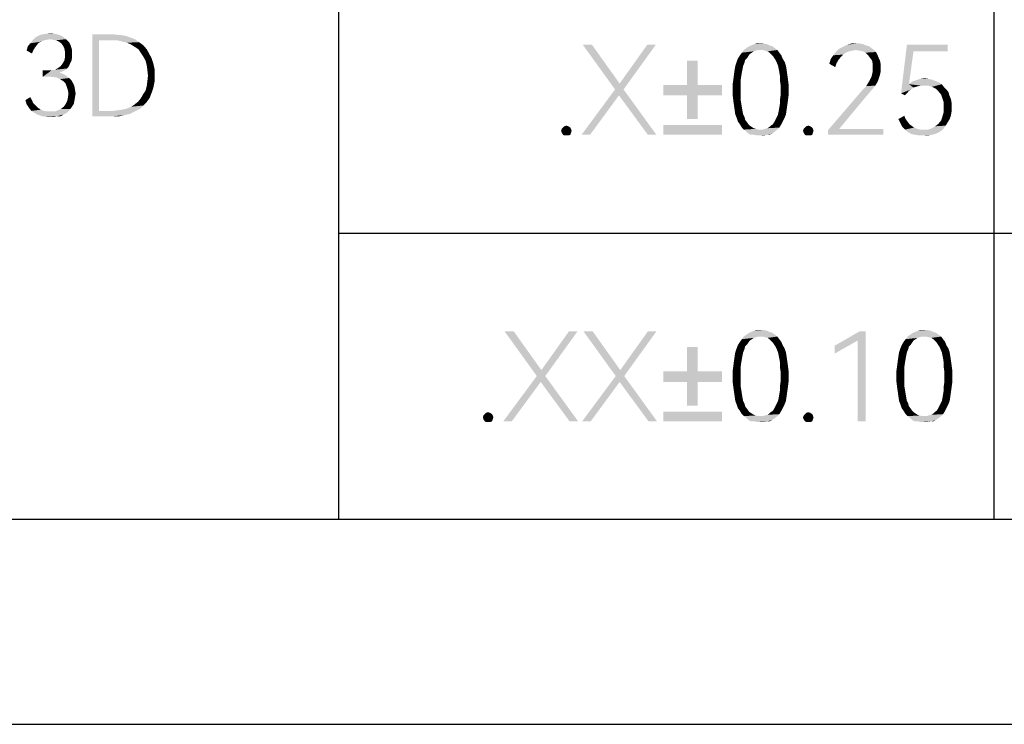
# Model space of a CAD drawing. Header units: millimetres. Extents: x 0 to 297, y 0 to 210.
# Tile 34 of 84: x 84 to 108, y 0 to 17. Entities that reach past the tile are written whole.
import ezdxf

# ---------------------------------------------------------------- set-up
doc = ezdxf.new("R2010")
doc.units = ezdxf.units.MM
doc.header["$LTSCALE"] = 16.335
doc.layers.get('0').update_dxf_attribs({"linetype": 'CONTINUOUS'})

msp = doc.modelspace()

# ---------------------------------------------------------------- linework, layer by layer
at = {"color": 7, "linetype": 'CONTINUOUS', "true_color": 0x00bfff}
for p, q in [((92, 5), (92, 33)), ((108, 26), (108, 5)), ((92, 12), (292, 12)), ((292, 5), (5, 5))]:
    msp.add_line(p, q, dxfattribs=at)
at = {"color": 7, "linetype": 'CONTINUOUS'}
msp.add_line((0, 0), (297, 0), dxfattribs=at)
for points in [[(85.183, 16.839), (84.672, 16.824), (84.759, 16.854)], [(84.672, 16.824), (85.183, 16.839), (85.27, 16.795)], [(85.08, 16.868), (84.759, 16.854), (84.861, 16.868)], [(84.759, 16.854), (85.08, 16.868), (85.183, 16.839)], [(84.861, 16.868), (84.964, 16.883), (85.08, 16.868)], [(85.986, 16.854), (86.496, 16.854), (86.146, 16.708)], [(86.146, 16.708), (85.986, 14.854), (85.986, 16.854)], [(86.496, 16.854), (86.642, 16.839), (86.146, 16.708)], [(86.642, 16.839), (86.774, 16.824), (86.146, 16.708)], [(84.628, 16.591), (84.409, 16.562), (84.467, 16.635)], [(84.409, 16.562), (84.628, 16.591), (84.584, 16.532)], [(84.803, 16.708), (84.745, 16.678), (84.467, 16.635)], [(84.803, 16.708), (84.467, 16.635), (84.526, 16.708)], [(84.745, 16.678), (84.672, 16.649), (84.467, 16.635)], [(84.467, 16.635), (84.672, 16.649), (84.628, 16.591)], [(84.949, 16.737), (84.526, 16.708), (84.599, 16.781)], [(84.949, 16.737), (84.876, 16.722), (84.526, 16.708)], [(84.526, 16.708), (84.876, 16.722), (84.803, 16.708)], [(85.27, 16.795), (84.599, 16.781), (84.672, 16.824)], [(84.949, 16.737), (84.599, 16.781), (85.27, 16.795)], [(84.949, 16.737), (85.27, 16.795), (85.343, 16.737)], [(85.343, 16.737), (85.022, 16.722), (84.949, 16.737)], [(85.095, 16.708), (85.022, 16.722), (85.343, 16.737)], [(85.168, 16.678), (85.095, 16.708), (85.343, 16.737)], [(85.168, 16.678), (85.343, 16.737), (85.416, 16.664)], [(85.416, 16.664), (85.226, 16.635), (85.168, 16.678)], [(85.27, 16.576), (85.226, 16.635), (85.416, 16.664)], [(85.27, 16.576), (85.416, 16.664), (85.46, 16.576)], [(86.146, 16.708), (86.146, 14.985), (85.986, 14.854)], [(86.774, 16.824), (86.905, 16.781), (86.146, 16.708)], [(86.905, 16.781), (87.022, 16.737), (86.146, 16.708)], [(86.482, 16.708), (86.146, 16.708), (87.022, 16.737)], [(86.599, 16.708), (86.482, 16.708), (87.022, 16.737)], [(86.715, 16.678), (86.599, 16.708), (87.022, 16.737)], [(86.715, 16.678), (87.022, 16.737), (87.124, 16.664)], [(87.124, 16.664), (86.832, 16.649), (86.715, 16.678)], [(86.934, 16.605), (86.832, 16.649), (87.124, 16.664)], [(86.934, 16.605), (87.124, 16.664), (87.226, 16.591)], [(87.226, 16.591), (87.022, 16.547), (86.934, 16.605)], [(87.11, 16.489), (87.022, 16.547), (87.226, 16.591)], [(87.11, 16.489), (87.226, 16.591), (87.314, 16.489)], [(98.185, 16.6), (98.748, 15.508), (97.961, 16.6)], [(98.185, 16.6), (98.86, 15.653), (98.748, 15.508)], [(98.748, 15.508), (98.86, 15.653), (99.743, 16.6)], [(98.748, 15.508), (99.743, 16.6), (98.956, 15.508)], [(99.743, 16.6), (98.86, 15.653), (99.534, 16.6)], [(102.455, 16.616), (102.07, 16.584), (102.15, 16.616)], [(102.07, 16.584), (102.455, 16.616), (102.519, 16.584)], [(102.294, 16.632), (102.375, 16.632), (102.15, 16.616)], [(102.294, 16.632), (102.15, 16.616), (102.214, 16.632)], [(102.15, 16.616), (102.375, 16.632), (102.455, 16.616)], [(104.88, 16.584), (104.318, 16.552), (104.414, 16.6)], [(104.719, 16.632), (104.8, 16.616), (104.414, 16.6)], [(104.639, 16.632), (104.719, 16.632), (104.414, 16.6)], [(104.639, 16.632), (104.414, 16.6), (104.527, 16.632)], [(104.414, 16.6), (104.8, 16.616), (104.88, 16.584)], [(106.036, 16.439), (105.731, 15.412), (105.875, 16.6)], [(105.875, 16.6), (106.871, 16.6), (106.036, 16.439)], [(106.036, 16.439), (106.871, 16.6), (106.871, 16.439)], [(84.584, 16.532), (84.38, 16.459), (84.409, 16.562)], [(84.38, 16.459), (84.584, 16.532), (84.54, 16.459)], [(84.54, 16.459), (84.511, 16.386), (84.38, 16.459)], [(85.46, 16.576), (85.299, 16.518), (85.27, 16.576)], [(85.299, 16.518), (85.46, 16.576), (85.489, 16.474)], [(85.489, 16.474), (85.314, 16.445), (85.299, 16.518)], [(85.314, 16.445), (85.489, 16.474), (85.489, 16.372)], [(85.489, 16.372), (85.314, 16.357), (85.314, 16.445)], [(85.314, 16.284), (85.314, 16.357), (85.489, 16.372)], [(85.314, 16.284), (85.489, 16.372), (85.489, 16.284)], [(87.314, 16.489), (87.168, 16.401), (87.11, 16.489)], [(87.168, 16.401), (87.314, 16.489), (87.372, 16.386)], [(87.372, 16.386), (87.226, 16.313), (87.168, 16.401)], [(87.226, 16.313), (87.372, 16.386), (87.431, 16.27)], [(102.086, 16.407), (102.038, 16.375), (101.797, 16.343)], [(102.086, 16.407), (101.797, 16.343), (101.845, 16.407)], [(101.797, 16.343), (102.038, 16.375), (102.005, 16.327)], [(102.246, 16.472), (102.182, 16.455), (101.845, 16.407)], [(102.246, 16.472), (101.845, 16.407), (101.893, 16.472)], [(102.182, 16.455), (102.134, 16.439), (101.845, 16.407)], [(101.845, 16.407), (102.134, 16.439), (102.086, 16.407)], [(102.648, 16.52), (101.893, 16.472), (101.957, 16.52)], [(102.246, 16.472), (101.893, 16.472), (102.648, 16.52)], [(101.957, 16.52), (102.005, 16.552), (102.584, 16.568)], [(101.957, 16.52), (102.584, 16.568), (102.648, 16.52)], [(102.519, 16.584), (102.584, 16.568), (102.005, 16.552)], [(102.519, 16.584), (102.005, 16.552), (102.07, 16.584)], [(102.294, 16.472), (102.246, 16.472), (102.648, 16.52)], [(102.359, 16.472), (102.294, 16.472), (102.648, 16.52)], [(102.359, 16.472), (102.648, 16.52), (102.712, 16.472)], [(102.712, 16.472), (102.407, 16.455), (102.359, 16.472)], [(102.471, 16.439), (102.407, 16.455), (102.712, 16.472)], [(102.519, 16.407), (102.471, 16.439), (102.712, 16.472)], [(102.519, 16.407), (102.712, 16.472), (102.76, 16.407)], [(102.76, 16.407), (102.551, 16.375), (102.519, 16.407)], [(102.551, 16.375), (102.76, 16.407), (102.808, 16.343)], [(102.808, 16.343), (102.6, 16.327), (102.551, 16.375)], [(104.382, 16.407), (104.077, 16.343), (104.141, 16.423)], [(104.382, 16.407), (104.318, 16.359), (104.077, 16.343)], [(104.077, 16.343), (104.318, 16.359), (104.254, 16.295)], [(104.623, 16.472), (104.141, 16.423), (104.221, 16.504)], [(104.623, 16.472), (104.543, 16.455), (104.141, 16.423)], [(104.543, 16.455), (104.462, 16.439), (104.141, 16.423)], [(104.141, 16.423), (104.462, 16.439), (104.382, 16.407)], [(105.008, 16.52), (104.221, 16.504), (104.318, 16.552)], [(104.623, 16.472), (104.221, 16.504), (105.008, 16.52)], [(104.88, 16.584), (104.944, 16.568), (104.318, 16.552)], [(104.318, 16.552), (104.944, 16.568), (105.008, 16.52)], [(104.623, 16.472), (105.008, 16.52), (105.073, 16.472)], [(105.073, 16.472), (104.719, 16.455), (104.623, 16.472)], [(104.8, 16.439), (104.719, 16.455), (105.073, 16.472)], [(104.8, 16.439), (105.073, 16.472), (105.121, 16.423)], [(105.121, 16.423), (104.864, 16.407), (104.8, 16.439)], [(104.864, 16.407), (105.121, 16.423), (105.153, 16.359)], [(105.153, 16.359), (104.928, 16.343), (104.864, 16.407)], [(104.976, 16.279), (104.928, 16.343), (105.153, 16.359)], [(104.976, 16.279), (105.153, 16.359), (105.185, 16.279)], [(106.036, 16.439), (105.924, 15.636), (105.731, 15.412)], [(85.212, 16.08), (85.256, 16.138), (85.445, 16.153)], [(85.212, 16.08), (85.445, 16.153), (85.416, 16.08)], [(85.475, 16.211), (85.445, 16.153), (85.256, 16.138)], [(85.475, 16.211), (85.256, 16.138), (85.299, 16.211)], [(85.489, 16.284), (85.299, 16.211), (85.314, 16.284)], [(85.299, 16.211), (85.489, 16.284), (85.475, 16.211)], [(87.431, 16.27), (87.285, 16.211), (87.226, 16.313)], [(87.285, 16.211), (87.431, 16.27), (87.475, 16.138)], [(87.475, 16.138), (87.314, 16.094), (87.285, 16.211)], [(87.314, 16.094), (87.475, 16.138), (87.504, 16.007)], [(100.763, 16.215), (100.506, 15.62), (100.506, 16.215)], [(100.506, 15.62), (100.763, 16.215), (100.763, 15.62)], [(101.909, 16.166), (101.684, 16.086), (101.716, 16.182)], [(101.684, 16.086), (101.909, 16.166), (101.877, 16.086)], [(101.925, 16.231), (101.716, 16.182), (101.748, 16.263)], [(101.716, 16.182), (101.925, 16.231), (101.909, 16.166)], [(102.005, 16.327), (101.748, 16.263), (101.797, 16.343)], [(102.005, 16.327), (101.973, 16.279), (101.748, 16.263)], [(101.748, 16.263), (101.973, 16.279), (101.925, 16.231)], [(102.632, 16.279), (102.6, 16.327), (102.808, 16.343)], [(102.632, 16.279), (102.808, 16.343), (102.84, 16.263)], [(102.84, 16.263), (102.664, 16.231), (102.632, 16.279)], [(102.664, 16.231), (102.84, 16.263), (102.889, 16.182)], [(102.889, 16.182), (102.696, 16.166), (102.664, 16.231)], [(102.728, 16.086), (102.696, 16.166), (102.889, 16.182)], [(102.728, 16.086), (102.889, 16.182), (102.921, 16.086)], [(104.205, 16.231), (103.981, 16.134), (104.013, 16.247)], [(104.205, 16.231), (104.157, 16.15), (103.981, 16.134)], [(103.981, 16.134), (104.157, 16.15), (104.125, 16.054)], [(104.254, 16.295), (104.013, 16.247), (104.077, 16.343)], [(104.013, 16.247), (104.254, 16.295), (104.205, 16.231)], [(105.185, 16.279), (105.024, 16.215), (104.976, 16.279)], [(105.024, 16.215), (105.185, 16.279), (105.217, 16.215)], [(105.217, 16.215), (105.04, 16.118), (105.024, 16.215)], [(105.217, 16.215), (105.233, 16.134), (105.04, 16.118)], [(105.04, 16.038), (105.04, 16.118), (105.233, 16.134)], [(105.04, 16.038), (105.233, 16.134), (105.233, 16.038)], [(85.314, 15.978), (85.256, 15.948), (84.774, 15.817)], [(84.993, 15.978), (85.314, 15.978), (84.774, 15.817)], [(84.891, 15.978), (84.993, 15.978), (84.774, 15.817)], [(84.891, 15.978), (84.774, 15.817), (84.774, 15.978)], [(85.256, 15.948), (85.183, 15.919), (84.774, 15.817)], [(85.183, 15.919), (85.27, 15.89), (84.774, 15.817)], [(85.27, 15.89), (85.343, 15.846), (84.774, 15.817)], [(84.993, 15.978), (85.08, 15.992), (85.372, 16.021)], [(84.993, 15.978), (85.372, 16.021), (85.314, 15.978)], [(85.372, 16.021), (85.08, 15.992), (85.153, 16.036)], [(85.416, 16.08), (85.153, 16.036), (85.212, 16.08)], [(85.153, 16.036), (85.416, 16.08), (85.372, 16.021)], [(87.504, 16.007), (87.329, 15.978), (87.314, 16.094)], [(87.343, 15.846), (87.329, 15.978), (87.504, 16.007)], [(87.343, 15.846), (87.504, 16.007), (87.504, 15.846)], [(101.829, 15.829), (101.636, 15.749), (101.652, 15.877)], [(101.845, 15.926), (101.652, 15.877), (101.668, 15.99)], [(101.652, 15.877), (101.845, 15.926), (101.829, 15.829)], [(101.877, 16.086), (101.861, 16.006), (101.668, 15.99)], [(101.877, 16.086), (101.668, 15.99), (101.684, 16.086)], [(101.668, 15.99), (101.861, 16.006), (101.845, 15.926)], [(102.921, 16.086), (102.744, 16.006), (102.728, 16.086)], [(102.744, 16.006), (102.921, 16.086), (102.937, 15.99)], [(102.937, 15.99), (102.76, 15.926), (102.744, 16.006)], [(102.76, 15.926), (102.937, 15.99), (102.953, 15.877)], [(102.953, 15.877), (102.776, 15.829), (102.76, 15.926)], [(102.776, 15.829), (102.953, 15.877), (102.969, 15.765)], [(105.217, 15.861), (105.008, 15.813), (105.024, 15.877)], [(105.233, 15.942), (105.024, 15.877), (105.04, 15.958)], [(105.024, 15.877), (105.233, 15.942), (105.217, 15.861)], [(105.233, 16.038), (105.04, 15.958), (105.04, 16.038)], [(105.04, 15.958), (105.233, 16.038), (105.233, 15.942)], [(84.876, 15.817), (84.774, 15.817), (85.343, 15.846)], [(84.993, 15.817), (84.876, 15.817), (85.343, 15.846)], [(85.11, 15.802), (84.993, 15.817), (85.343, 15.846)], [(85.11, 15.802), (85.343, 15.846), (85.416, 15.788)], [(85.416, 15.788), (85.197, 15.759), (85.11, 15.802)], [(85.197, 15.759), (85.416, 15.788), (85.475, 15.729)], [(85.475, 15.729), (85.27, 15.715), (85.197, 15.759)], [(85.329, 15.656), (85.27, 15.715), (85.475, 15.729)], [(85.329, 15.656), (85.475, 15.729), (85.518, 15.656)], [(85.518, 15.656), (85.358, 15.583), (85.329, 15.656)], [(85.358, 15.583), (85.518, 15.656), (85.548, 15.583)], [(87.504, 15.7), (87.314, 15.598), (87.329, 15.715)], [(87.314, 15.598), (87.504, 15.7), (87.475, 15.554)], [(87.504, 15.846), (87.329, 15.715), (87.343, 15.846)], [(87.329, 15.715), (87.504, 15.846), (87.504, 15.7)], [(101.813, 15.717), (101.62, 15.636), (101.636, 15.749)], [(101.62, 15.636), (101.813, 15.717), (101.813, 15.604)], [(101.813, 15.604), (101.62, 15.492), (101.62, 15.636)], [(101.636, 15.749), (101.829, 15.829), (101.813, 15.717)], [(102.969, 15.765), (102.776, 15.717), (102.776, 15.829)], [(102.776, 15.717), (102.969, 15.765), (102.985, 15.636)], [(102.985, 15.636), (102.792, 15.604), (102.776, 15.717)], [(102.792, 15.492), (102.792, 15.604), (102.985, 15.636)], [(102.792, 15.492), (102.985, 15.636), (102.985, 15.492)], [(105.105, 15.604), (104.88, 15.588), (104.928, 15.669)], [(105.153, 15.685), (104.928, 15.669), (104.976, 15.749)], [(104.928, 15.669), (105.153, 15.685), (105.105, 15.604)], [(105.185, 15.765), (104.976, 15.749), (105.008, 15.813)], [(104.976, 15.749), (105.185, 15.765), (105.153, 15.685)], [(105.008, 15.813), (105.217, 15.861), (105.185, 15.765)], [(105.924, 15.636), (106.036, 15.556), (105.731, 15.412)], [(106.646, 15.685), (105.924, 15.636), (106.004, 15.701)], [(105.924, 15.636), (106.646, 15.685), (106.727, 15.636)], [(105.924, 15.636), (106.727, 15.636), (106.213, 15.604)], [(105.924, 15.636), (106.213, 15.604), (106.084, 15.572)], [(105.924, 15.636), (106.084, 15.572), (106.036, 15.556)], [(106.566, 15.717), (106.004, 15.701), (106.1, 15.733)], [(106.004, 15.701), (106.566, 15.717), (106.646, 15.685)], [(106.405, 15.765), (106.486, 15.749), (106.1, 15.733)], [(106.405, 15.765), (106.1, 15.733), (106.197, 15.765)], [(106.1, 15.733), (106.486, 15.749), (106.566, 15.717)], [(106.197, 15.765), (106.309, 15.781), (106.405, 15.765)], [(106.293, 15.604), (106.213, 15.604), (106.727, 15.636)], [(106.389, 15.604), (106.293, 15.604), (106.727, 15.636)], [(106.486, 15.572), (106.389, 15.604), (106.727, 15.636)], [(106.486, 15.572), (106.727, 15.636), (106.775, 15.572)], [(85.548, 15.583), (85.387, 15.496), (85.358, 15.583)], [(85.387, 15.496), (85.548, 15.583), (85.562, 15.496)], [(85.562, 15.496), (85.402, 15.408), (85.387, 15.496)], [(85.577, 15.408), (85.562, 15.321), (85.387, 15.306)], [(85.577, 15.408), (85.387, 15.306), (85.402, 15.408)], [(85.402, 15.408), (85.562, 15.496), (85.577, 15.408)], [(87.387, 15.306), (87.168, 15.291), (87.226, 15.394)], [(87.431, 15.423), (87.226, 15.394), (87.285, 15.481)], [(87.226, 15.394), (87.431, 15.423), (87.387, 15.306)], [(87.475, 15.554), (87.285, 15.481), (87.314, 15.598)], [(87.285, 15.481), (87.475, 15.554), (87.431, 15.423)], [(98.956, 15.508), (98.844, 15.364), (97.929, 14.4)], [(98.956, 15.508), (97.929, 14.4), (98.748, 15.508)], [(99.55, 14.4), (98.844, 15.364), (98.956, 15.508)], [(99.55, 14.4), (98.956, 15.508), (99.759, 14.4)], [(100.763, 15.62), (101.357, 15.62), (99.928, 15.364)], [(100.506, 15.62), (100.763, 15.62), (99.928, 15.364)], [(100.506, 15.62), (99.928, 15.364), (99.928, 15.62)], [(100.506, 15.364), (99.928, 15.364), (101.357, 15.62)], [(100.763, 15.364), (100.506, 15.364), (101.357, 15.62)], [(100.763, 15.364), (101.357, 15.62), (101.357, 15.364)], [(101.62, 15.492), (101.813, 15.604), (101.813, 15.492)], [(101.813, 15.492), (101.813, 15.38), (101.62, 15.364)], [(101.813, 15.492), (101.62, 15.364), (101.62, 15.492)], [(102.985, 15.492), (102.792, 15.38), (102.792, 15.492)], [(102.792, 15.38), (102.985, 15.492), (102.985, 15.364)], [(104.944, 15.412), (104.848, 15.299), (103.948, 14.512)], [(104.944, 15.412), (103.948, 14.512), (104.719, 15.412)], [(105.024, 15.508), (104.719, 15.412), (104.8, 15.508)], [(104.719, 15.412), (105.024, 15.508), (104.944, 15.412)], [(104.8, 15.508), (104.88, 15.588), (105.105, 15.604)], [(104.8, 15.508), (105.105, 15.604), (105.024, 15.508)], [(106.036, 15.556), (105.972, 15.508), (105.731, 15.412)], [(105.972, 15.508), (105.924, 15.476), (105.731, 15.412)], [(105.731, 15.412), (105.924, 15.476), (105.875, 15.412)], [(105.875, 15.412), (105.827, 15.364), (105.731, 15.412)], [(106.213, 15.604), (106.148, 15.588), (106.084, 15.572)], [(106.775, 15.572), (106.582, 15.524), (106.486, 15.572)], [(106.582, 15.524), (106.775, 15.572), (106.839, 15.508)], [(106.839, 15.508), (106.646, 15.46), (106.582, 15.524)], [(106.646, 15.46), (106.839, 15.508), (106.887, 15.444)], [(106.887, 15.444), (106.711, 15.38), (106.646, 15.46)], [(106.711, 15.38), (106.887, 15.444), (106.919, 15.347)], [(84.35, 15.248), (84.467, 15.321), (84.511, 15.248)], [(84.511, 15.248), (84.38, 15.145), (84.35, 15.248)], [(84.511, 15.248), (84.54, 15.175), (84.38, 15.145)], [(84.38, 15.145), (84.54, 15.175), (84.599, 15.116)], [(85.285, 15.087), (85.329, 15.145), (85.533, 15.16)], [(85.285, 15.087), (85.533, 15.16), (85.489, 15.087)], [(85.548, 15.233), (85.533, 15.16), (85.329, 15.145)], [(85.548, 15.233), (85.329, 15.145), (85.372, 15.233)], [(85.372, 15.233), (85.387, 15.306), (85.562, 15.321)], [(85.372, 15.233), (85.562, 15.321), (85.548, 15.233)], [(87.314, 15.204), (87.022, 15.145), (87.11, 15.218)], [(87.022, 15.145), (87.314, 15.204), (87.226, 15.116)], [(87.11, 15.218), (87.168, 15.291), (87.387, 15.306)], [(87.11, 15.218), (87.387, 15.306), (87.314, 15.204)], [(97.929, 14.4), (98.844, 15.364), (98.137, 14.4)], [(100.763, 15.364), (100.506, 14.785), (100.506, 15.364)], [(100.506, 14.785), (100.763, 15.364), (100.763, 14.785)], [(101.62, 15.364), (101.813, 15.38), (101.813, 15.267)], [(101.813, 15.267), (101.636, 15.235), (101.62, 15.364)], [(101.636, 15.235), (101.813, 15.267), (101.829, 15.171)], [(101.829, 15.171), (101.652, 15.123), (101.636, 15.235)], [(101.652, 15.123), (101.829, 15.171), (101.845, 15.074)], [(102.953, 15.123), (102.76, 15.074), (102.776, 15.171)], [(102.985, 15.364), (102.776, 15.267), (102.792, 15.38)], [(102.776, 15.267), (102.985, 15.364), (102.969, 15.235)], [(102.969, 15.235), (102.776, 15.171), (102.776, 15.267)], [(102.776, 15.171), (102.969, 15.235), (102.953, 15.123)], [(104.848, 15.299), (104.221, 14.545), (103.948, 14.512)], [(106.919, 15.347), (106.743, 15.283), (106.711, 15.38)], [(106.743, 15.283), (106.919, 15.347), (106.951, 15.267)], [(106.951, 15.267), (106.775, 15.187), (106.743, 15.283)], [(106.775, 15.187), (106.951, 15.267), (106.967, 15.171)], [(106.967, 15.171), (106.775, 15.074), (106.775, 15.187)], [(106.775, 15.074), (106.967, 15.171), (106.967, 15.074)], [(84.599, 15.116), (84.438, 15.058), (84.38, 15.145)], [(84.438, 15.058), (84.599, 15.116), (84.657, 15.058)], [(84.657, 15.058), (84.496, 14.985), (84.438, 15.058)], [(84.657, 15.058), (84.73, 15.014), (84.496, 14.985)], [(84.496, 14.985), (84.73, 15.014), (84.803, 14.985)], [(84.803, 14.985), (84.584, 14.927), (84.496, 14.985)], [(84.803, 14.985), (84.891, 14.97), (84.584, 14.927)], [(85.066, 14.97), (85.402, 14.97), (84.584, 14.927)], [(84.964, 14.97), (85.066, 14.97), (84.584, 14.927)], [(84.891, 14.97), (84.964, 14.97), (84.584, 14.927)], [(84.584, 14.927), (85.402, 14.97), (85.343, 14.927)], [(85.343, 14.927), (84.672, 14.883), (84.584, 14.927)], [(85.343, 14.927), (85.285, 14.897), (84.672, 14.883)], [(85.066, 14.97), (85.139, 14.999), (85.445, 15.029)], [(85.066, 14.97), (85.445, 15.029), (85.402, 14.97)], [(85.445, 15.029), (85.139, 14.999), (85.212, 15.029)], [(85.489, 15.087), (85.212, 15.029), (85.285, 15.087)], [(85.212, 15.029), (85.489, 15.087), (85.445, 15.029)], [(86.482, 14.985), (87.022, 14.97), (85.986, 14.854)], [(86.146, 14.985), (86.482, 14.985), (85.986, 14.854)], [(87.022, 14.97), (86.905, 14.912), (85.986, 14.854)], [(86.905, 14.912), (86.774, 14.883), (85.986, 14.854)], [(86.482, 14.985), (86.599, 14.999), (87.139, 15.029)], [(86.482, 14.985), (87.139, 15.029), (87.022, 14.97)], [(86.599, 14.999), (86.715, 15.014), (87.139, 15.029)], [(87.139, 15.029), (86.715, 15.014), (86.832, 15.043)], [(86.832, 15.043), (86.934, 15.087), (87.226, 15.116)], [(86.832, 15.043), (87.226, 15.116), (87.139, 15.029)], [(87.226, 15.116), (86.934, 15.087), (87.022, 15.145)], [(101.845, 15.074), (101.668, 15.01), (101.652, 15.123)], [(101.668, 15.01), (101.845, 15.074), (101.861, 14.978)], [(101.861, 14.978), (101.684, 14.898), (101.668, 15.01)], [(101.684, 14.898), (101.861, 14.978), (101.877, 14.898)], [(102.728, 14.898), (102.744, 14.978), (102.937, 15.01)], [(102.728, 14.898), (102.937, 15.01), (102.921, 14.898)], [(102.937, 15.01), (102.744, 14.978), (102.76, 15.074)], [(102.76, 15.074), (102.953, 15.123), (102.937, 15.01)], [(106.951, 14.882), (106.743, 14.85), (106.775, 14.962)], [(106.967, 15.074), (106.967, 14.978), (106.775, 14.962)], [(106.967, 15.074), (106.775, 14.962), (106.775, 15.074)], [(106.775, 14.962), (106.967, 14.978), (106.951, 14.882)], [(84.759, 14.854), (84.672, 14.883), (85.285, 14.897)], [(85.124, 14.854), (84.759, 14.854), (85.285, 14.897)], [(85.124, 14.854), (84.861, 14.839), (84.759, 14.854)], [(84.964, 14.839), (84.861, 14.839), (85.124, 14.854)], [(84.964, 14.839), (85.124, 14.854), (85.051, 14.839)], [(85.124, 14.854), (85.285, 14.897), (85.212, 14.854)], [(86.496, 14.854), (85.986, 14.854), (86.774, 14.883)], [(86.496, 14.854), (86.774, 14.883), (86.642, 14.854)], [(101.877, 14.898), (101.716, 14.818), (101.684, 14.898)], [(101.877, 14.898), (101.909, 14.834), (101.716, 14.818)], [(101.716, 14.818), (101.909, 14.834), (101.925, 14.769)], [(101.925, 14.769), (101.748, 14.721), (101.716, 14.818)], [(101.748, 14.721), (101.925, 14.769), (101.973, 14.705)], [(101.973, 14.705), (101.797, 14.657), (101.748, 14.721)], [(101.797, 14.657), (101.973, 14.705), (102.005, 14.657)], [(102.6, 14.657), (102.632, 14.705), (102.84, 14.721)], [(102.6, 14.657), (102.84, 14.721), (102.808, 14.657)], [(102.84, 14.721), (102.632, 14.705), (102.664, 14.769)], [(102.889, 14.818), (102.664, 14.769), (102.696, 14.834)], [(102.664, 14.769), (102.889, 14.818), (102.84, 14.721)], [(102.921, 14.898), (102.696, 14.834), (102.728, 14.898)], [(102.696, 14.834), (102.921, 14.898), (102.889, 14.818)], [(105.667, 14.785), (105.811, 14.866), (105.843, 14.785)], [(105.843, 14.785), (105.715, 14.689), (105.667, 14.785)], [(105.843, 14.785), (105.892, 14.721), (105.715, 14.689)], [(105.715, 14.689), (105.892, 14.721), (105.94, 14.657)], [(105.94, 14.657), (105.763, 14.593), (105.715, 14.689)], [(106.823, 14.625), (106.566, 14.609), (106.646, 14.673)], [(106.871, 14.705), (106.646, 14.673), (106.711, 14.753)], [(106.646, 14.673), (106.871, 14.705), (106.823, 14.625)], [(106.919, 14.785), (106.711, 14.753), (106.743, 14.85)], [(106.711, 14.753), (106.919, 14.785), (106.871, 14.705)], [(106.743, 14.85), (106.951, 14.882), (106.919, 14.785)], [(97.672, 14.545), (97.431, 14.496), (97.447, 14.545)], [(97.431, 14.496), (97.672, 14.545), (97.688, 14.496)], [(97.688, 14.496), (97.447, 14.448), (97.431, 14.496)], [(97.656, 14.577), (97.447, 14.545), (97.479, 14.577)], [(97.447, 14.545), (97.656, 14.577), (97.672, 14.545)], [(97.447, 14.448), (97.688, 14.496), (97.672, 14.448)], [(97.672, 14.448), (97.479, 14.4), (97.447, 14.448)], [(97.607, 14.609), (97.479, 14.577), (97.511, 14.609)], [(97.479, 14.577), (97.607, 14.609), (97.656, 14.577)], [(97.479, 14.4), (97.672, 14.448), (97.656, 14.4)], [(97.511, 14.609), (97.559, 14.625), (97.607, 14.609)], [(101.357, 14.641), (99.928, 14.4), (99.928, 14.641)], [(99.928, 14.4), (101.357, 14.641), (101.357, 14.4)], [(102.005, 14.657), (101.845, 14.577), (101.797, 14.657)], [(102.005, 14.657), (102.038, 14.625), (101.845, 14.577)], [(102.038, 14.625), (102.086, 14.593), (101.845, 14.577)], [(101.845, 14.577), (102.086, 14.593), (102.134, 14.561)], [(102.134, 14.561), (101.893, 14.528), (101.845, 14.577)], [(102.134, 14.561), (102.182, 14.545), (101.893, 14.528)], [(101.893, 14.528), (102.182, 14.545), (102.246, 14.528)], [(102.246, 14.528), (101.957, 14.48), (101.893, 14.528)], [(102.359, 14.528), (102.712, 14.528), (101.957, 14.48)], [(102.294, 14.528), (102.359, 14.528), (101.957, 14.48)], [(102.246, 14.528), (102.294, 14.528), (101.957, 14.48)], [(101.957, 14.48), (102.712, 14.528), (102.648, 14.48)], [(102.648, 14.48), (102.005, 14.432), (101.957, 14.48)], [(102.005, 14.432), (102.648, 14.48), (102.584, 14.432)], [(102.584, 14.432), (102.07, 14.4), (102.005, 14.432)], [(102.15, 14.4), (102.07, 14.4), (102.584, 14.432)], [(102.455, 14.4), (102.15, 14.4), (102.584, 14.432)], [(102.359, 14.528), (102.407, 14.545), (102.76, 14.577)], [(102.359, 14.528), (102.76, 14.577), (102.712, 14.528)], [(102.407, 14.545), (102.471, 14.561), (102.76, 14.577)], [(102.455, 14.4), (102.584, 14.432), (102.519, 14.4)], [(102.76, 14.577), (102.471, 14.561), (102.519, 14.593)], [(102.519, 14.593), (102.551, 14.625), (102.808, 14.657)], [(102.519, 14.593), (102.808, 14.657), (102.76, 14.577)], [(102.808, 14.657), (102.551, 14.625), (102.6, 14.657)], [(103.579, 14.545), (103.338, 14.496), (103.354, 14.545)], [(103.338, 14.496), (103.579, 14.545), (103.595, 14.496)], [(103.595, 14.496), (103.354, 14.448), (103.338, 14.496)], [(103.563, 14.577), (103.354, 14.545), (103.386, 14.577)], [(103.354, 14.545), (103.563, 14.577), (103.579, 14.545)], [(103.354, 14.448), (103.595, 14.496), (103.579, 14.448)], [(103.579, 14.448), (103.386, 14.4), (103.354, 14.448)], [(103.515, 14.609), (103.386, 14.577), (103.419, 14.609)], [(103.386, 14.577), (103.515, 14.609), (103.563, 14.577)], [(103.386, 14.4), (103.579, 14.448), (103.563, 14.4)], [(103.419, 14.609), (103.467, 14.625), (103.515, 14.609)], [(104.221, 14.545), (105.297, 14.545), (103.948, 14.512)], [(103.948, 14.4), (103.948, 14.512), (105.297, 14.545)], [(103.948, 14.4), (105.297, 14.545), (105.297, 14.4)], [(105.94, 14.657), (106.004, 14.609), (105.763, 14.593)], [(105.763, 14.593), (106.004, 14.609), (106.052, 14.577)], [(106.052, 14.577), (105.827, 14.528), (105.763, 14.593)], [(106.052, 14.577), (106.132, 14.545), (105.827, 14.528)], [(105.827, 14.528), (106.132, 14.545), (106.197, 14.528)], [(106.197, 14.528), (105.908, 14.464), (105.827, 14.528)], [(106.389, 14.528), (106.711, 14.496), (105.908, 14.464)], [(106.277, 14.528), (106.389, 14.528), (105.908, 14.464)], [(106.197, 14.528), (106.277, 14.528), (105.908, 14.464)], [(105.908, 14.464), (106.711, 14.496), (106.63, 14.448)], [(106.63, 14.448), (105.988, 14.416), (105.908, 14.464)], [(105.988, 14.416), (106.63, 14.448), (106.55, 14.416)], [(106.775, 14.561), (106.389, 14.528), (106.486, 14.561)], [(106.389, 14.528), (106.775, 14.561), (106.711, 14.496)], [(106.486, 14.561), (106.566, 14.609), (106.823, 14.625)], [(106.486, 14.561), (106.823, 14.625), (106.775, 14.561)], [(97.656, 14.4), (97.511, 14.384), (97.479, 14.4)], [(97.559, 14.384), (97.511, 14.384), (97.656, 14.4)], [(97.559, 14.384), (97.656, 14.4), (97.607, 14.384)], [(102.455, 14.4), (102.214, 14.384), (102.15, 14.4)], [(102.294, 14.384), (102.214, 14.384), (102.455, 14.4)], [(102.294, 14.384), (102.455, 14.4), (102.375, 14.384)], [(103.563, 14.4), (103.419, 14.384), (103.386, 14.4)], [(103.467, 14.384), (103.419, 14.384), (103.563, 14.4)], [(103.467, 14.384), (103.563, 14.4), (103.515, 14.384)], [(106.55, 14.416), (106.084, 14.4), (105.988, 14.416)], [(106.084, 14.4), (106.55, 14.416), (106.47, 14.4)], [(106.47, 14.4), (106.181, 14.384), (106.084, 14.4)], [(106.277, 14.384), (106.181, 14.384), (106.47, 14.4)], [(106.277, 14.384), (106.47, 14.4), (106.373, 14.384)], [(102.294, 9.632), (102.375, 9.632), (102.15, 9.616)], [(102.294, 9.632), (102.15, 9.616), (102.214, 9.632)], [(102.15, 9.616), (102.375, 9.632), (102.455, 9.616)], [(106.293, 9.632), (106.373, 9.632), (106.148, 9.616)], [(106.293, 9.632), (106.148, 9.616), (106.213, 9.632)], [(106.148, 9.616), (106.373, 9.632), (106.454, 9.616)], [(96.275, 9.6), (96.837, 8.508), (96.05, 9.6)], [(96.275, 9.6), (96.949, 8.653), (96.837, 8.508)], [(96.837, 8.508), (96.949, 8.653), (97.832, 9.6)], [(96.837, 8.508), (97.832, 9.6), (97.045, 8.508)], [(97.832, 9.6), (96.949, 8.653), (97.623, 9.6)], [(98.202, 9.6), (98.764, 8.508), (97.977, 9.6)], [(98.202, 9.6), (98.876, 8.653), (98.764, 8.508)], [(98.764, 8.508), (98.876, 8.653), (99.759, 9.6)], [(98.764, 8.508), (99.759, 9.6), (98.972, 8.508)], [(99.759, 9.6), (98.876, 8.653), (99.55, 9.6)], [(102.086, 9.407), (102.038, 9.375), (101.797, 9.343)], [(102.086, 9.407), (101.797, 9.343), (101.845, 9.407)], [(102.246, 9.472), (102.182, 9.455), (101.845, 9.407)], [(102.246, 9.472), (101.845, 9.407), (101.893, 9.472)], [(102.182, 9.455), (102.134, 9.439), (101.845, 9.407)], [(101.845, 9.407), (102.134, 9.439), (102.086, 9.407)], [(102.648, 9.52), (101.893, 9.472), (101.957, 9.52)], [(102.246, 9.472), (101.893, 9.472), (102.648, 9.52)], [(101.957, 9.52), (102.005, 9.552), (102.584, 9.568)], [(101.957, 9.52), (102.584, 9.568), (102.648, 9.52)], [(102.519, 9.584), (102.584, 9.568), (102.005, 9.552)], [(102.519, 9.584), (102.005, 9.552), (102.07, 9.584)], [(102.455, 9.616), (102.07, 9.584), (102.15, 9.616)], [(102.07, 9.584), (102.455, 9.616), (102.519, 9.584)], [(102.294, 9.472), (102.246, 9.472), (102.648, 9.52)], [(102.359, 9.472), (102.294, 9.472), (102.648, 9.52)], [(102.359, 9.472), (102.648, 9.52), (102.712, 9.472)], [(102.712, 9.472), (102.407, 9.455), (102.359, 9.472)], [(102.471, 9.439), (102.407, 9.455), (102.712, 9.472)], [(102.519, 9.407), (102.471, 9.439), (102.712, 9.472)], [(102.519, 9.407), (102.712, 9.472), (102.76, 9.407)], [(102.76, 9.407), (102.551, 9.375), (102.519, 9.407)], [(102.551, 9.375), (102.76, 9.407), (102.808, 9.343)], [(104.864, 9.6), (104.671, 9.375), (104.109, 9.247)], [(104.864, 9.6), (104.109, 9.247), (104.719, 9.6)], [(104.671, 7.4), (104.671, 9.375), (104.864, 9.6)], [(104.671, 7.4), (104.864, 9.6), (104.864, 7.4)], [(106.084, 9.407), (106.036, 9.375), (105.795, 9.343)], [(106.084, 9.407), (105.795, 9.343), (105.843, 9.407)], [(106.245, 9.472), (106.181, 9.455), (105.843, 9.407)], [(106.245, 9.472), (105.843, 9.407), (105.892, 9.472)], [(106.181, 9.455), (106.132, 9.439), (105.843, 9.407)], [(105.843, 9.407), (106.132, 9.439), (106.084, 9.407)], [(106.646, 9.52), (105.892, 9.472), (105.956, 9.52)], [(106.245, 9.472), (105.892, 9.472), (106.646, 9.52)], [(105.956, 9.52), (106.004, 9.552), (106.582, 9.568)], [(105.956, 9.52), (106.582, 9.568), (106.646, 9.52)], [(106.518, 9.584), (106.582, 9.568), (106.004, 9.552)], [(106.518, 9.584), (106.004, 9.552), (106.068, 9.584)], [(106.454, 9.616), (106.068, 9.584), (106.148, 9.616)], [(106.068, 9.584), (106.454, 9.616), (106.518, 9.584)], [(106.293, 9.472), (106.245, 9.472), (106.646, 9.52)], [(106.357, 9.472), (106.293, 9.472), (106.646, 9.52)], [(106.357, 9.472), (106.646, 9.52), (106.711, 9.472)], [(106.711, 9.472), (106.405, 9.455), (106.357, 9.472)], [(106.47, 9.439), (106.405, 9.455), (106.711, 9.472)], [(106.518, 9.407), (106.47, 9.439), (106.711, 9.472)], [(106.518, 9.407), (106.711, 9.472), (106.759, 9.407)], [(106.759, 9.407), (106.55, 9.375), (106.518, 9.407)], [(106.55, 9.375), (106.759, 9.407), (106.807, 9.343)], [(100.763, 9.215), (100.506, 8.62), (100.506, 9.215)], [(100.506, 8.62), (100.763, 9.215), (100.763, 8.62)], [(101.909, 9.166), (101.684, 9.086), (101.716, 9.182)], [(101.684, 9.086), (101.909, 9.166), (101.877, 9.086)], [(101.925, 9.231), (101.716, 9.182), (101.748, 9.263)], [(101.716, 9.182), (101.925, 9.231), (101.909, 9.166)], [(102.005, 9.327), (101.748, 9.263), (101.797, 9.343)], [(102.005, 9.327), (101.973, 9.279), (101.748, 9.263)], [(101.748, 9.263), (101.973, 9.279), (101.925, 9.231)], [(101.797, 9.343), (102.038, 9.375), (102.005, 9.327)], [(102.808, 9.343), (102.6, 9.327), (102.551, 9.375)], [(102.632, 9.279), (102.6, 9.327), (102.808, 9.343)], [(102.632, 9.279), (102.808, 9.343), (102.84, 9.263)], [(102.84, 9.263), (102.664, 9.231), (102.632, 9.279)], [(102.664, 9.231), (102.84, 9.263), (102.889, 9.182)], [(102.889, 9.182), (102.696, 9.166), (102.664, 9.231)], [(102.728, 9.086), (102.696, 9.166), (102.889, 9.182)], [(102.728, 9.086), (102.889, 9.182), (102.921, 9.086)], [(104.109, 9.247), (104.671, 9.375), (104.109, 9.054)], [(105.908, 9.166), (105.683, 9.086), (105.715, 9.182)], [(105.683, 9.086), (105.908, 9.166), (105.875, 9.086)], [(105.924, 9.231), (105.715, 9.182), (105.747, 9.263)], [(105.715, 9.182), (105.924, 9.231), (105.908, 9.166)], [(106.004, 9.327), (105.747, 9.263), (105.795, 9.343)], [(106.004, 9.327), (105.972, 9.279), (105.747, 9.263)], [(105.747, 9.263), (105.972, 9.279), (105.924, 9.231)], [(105.795, 9.343), (106.036, 9.375), (106.004, 9.327)], [(106.807, 9.343), (106.598, 9.327), (106.55, 9.375)], [(106.63, 9.279), (106.598, 9.327), (106.807, 9.343)], [(106.63, 9.279), (106.807, 9.343), (106.839, 9.263)], [(106.839, 9.263), (106.662, 9.231), (106.63, 9.279)], [(106.662, 9.231), (106.839, 9.263), (106.887, 9.182)], [(106.887, 9.182), (106.694, 9.166), (106.662, 9.231)], [(106.727, 9.086), (106.694, 9.166), (106.887, 9.182)], [(106.727, 9.086), (106.887, 9.182), (106.919, 9.086)], [(101.845, 8.926), (101.652, 8.877), (101.668, 8.99)], [(101.652, 8.877), (101.845, 8.926), (101.829, 8.829)], [(101.877, 9.086), (101.861, 9.006), (101.668, 8.99)], [(101.877, 9.086), (101.668, 8.99), (101.684, 9.086)], [(101.668, 8.99), (101.861, 9.006), (101.845, 8.926)], [(102.921, 9.086), (102.744, 9.006), (102.728, 9.086)], [(102.744, 9.006), (102.921, 9.086), (102.937, 8.99)], [(102.937, 8.99), (102.76, 8.926), (102.744, 9.006)], [(102.76, 8.926), (102.937, 8.99), (102.953, 8.877)], [(102.953, 8.877), (102.776, 8.829), (102.76, 8.926)], [(105.843, 8.926), (105.651, 8.877), (105.667, 8.99)], [(105.651, 8.877), (105.843, 8.926), (105.827, 8.829)], [(105.875, 9.086), (105.859, 9.006), (105.667, 8.99)], [(105.875, 9.086), (105.667, 8.99), (105.683, 9.086)], [(105.667, 8.99), (105.859, 9.006), (105.843, 8.926)], [(106.919, 9.086), (106.743, 9.006), (106.727, 9.086)], [(106.743, 9.006), (106.919, 9.086), (106.935, 8.99)], [(106.935, 8.99), (106.759, 8.926), (106.743, 9.006)], [(106.759, 8.926), (106.935, 8.99), (106.951, 8.877)], [(106.951, 8.877), (106.775, 8.829), (106.759, 8.926)], [(101.813, 8.717), (101.62, 8.636), (101.636, 8.749)], [(101.62, 8.636), (101.813, 8.717), (101.813, 8.604)], [(101.829, 8.829), (101.636, 8.749), (101.652, 8.877)], [(101.636, 8.749), (101.829, 8.829), (101.813, 8.717)], [(102.776, 8.829), (102.953, 8.877), (102.969, 8.765)], [(102.969, 8.765), (102.776, 8.717), (102.776, 8.829)], [(102.776, 8.717), (102.969, 8.765), (102.985, 8.636)], [(102.985, 8.636), (102.792, 8.604), (102.776, 8.717)], [(105.811, 8.717), (105.619, 8.636), (105.635, 8.749)], [(105.619, 8.636), (105.811, 8.717), (105.811, 8.604)], [(105.827, 8.829), (105.635, 8.749), (105.651, 8.877)], [(105.635, 8.749), (105.827, 8.829), (105.811, 8.717)], [(106.775, 8.829), (106.951, 8.877), (106.967, 8.765)], [(106.967, 8.765), (106.775, 8.717), (106.775, 8.829)], [(106.775, 8.717), (106.967, 8.765), (106.984, 8.636)], [(106.984, 8.636), (106.791, 8.604), (106.775, 8.717)], [(97.045, 8.508), (96.933, 8.364), (96.018, 7.4)], [(97.045, 8.508), (96.018, 7.4), (96.837, 8.508)], [(97.639, 7.4), (96.933, 8.364), (97.045, 8.508)], [(97.639, 7.4), (97.045, 8.508), (97.848, 7.4)], [(98.972, 8.508), (98.86, 8.364), (97.945, 7.4)], [(98.972, 8.508), (97.945, 7.4), (98.764, 8.508)], [(99.566, 7.4), (98.86, 8.364), (98.972, 8.508)], [(99.566, 7.4), (98.972, 8.508), (99.775, 7.4)], [(100.763, 8.62), (101.357, 8.62), (99.928, 8.364)], [(100.506, 8.62), (100.763, 8.62), (99.928, 8.364)], [(100.506, 8.62), (99.928, 8.364), (99.928, 8.62)], [(100.506, 8.364), (99.928, 8.364), (101.357, 8.62)], [(100.763, 8.364), (100.506, 8.364), (101.357, 8.62)], [(100.763, 8.364), (101.357, 8.62), (101.357, 8.364)], [(101.813, 8.604), (101.62, 8.492), (101.62, 8.636)], [(101.62, 8.492), (101.813, 8.604), (101.813, 8.492)], [(101.813, 8.492), (101.813, 8.38), (101.62, 8.364)], [(101.813, 8.492), (101.62, 8.364), (101.62, 8.492)], [(102.792, 8.492), (102.792, 8.604), (102.985, 8.636)], [(102.792, 8.492), (102.985, 8.636), (102.985, 8.492)], [(102.985, 8.492), (102.792, 8.38), (102.792, 8.492)], [(102.792, 8.38), (102.985, 8.492), (102.985, 8.364)], [(105.811, 8.604), (105.619, 8.492), (105.619, 8.636)], [(105.619, 8.492), (105.811, 8.604), (105.811, 8.492)], [(105.811, 8.492), (105.811, 8.38), (105.619, 8.364)], [(105.811, 8.492), (105.619, 8.364), (105.619, 8.492)], [(106.791, 8.492), (106.791, 8.604), (106.984, 8.636)], [(106.791, 8.492), (106.984, 8.636), (106.984, 8.492)], [(106.984, 8.492), (106.791, 8.38), (106.791, 8.492)], [(106.791, 8.38), (106.984, 8.492), (106.984, 8.364)], [(96.018, 7.4), (96.933, 8.364), (96.226, 7.4)], [(97.945, 7.4), (98.86, 8.364), (98.153, 7.4)], [(100.763, 8.364), (100.506, 7.785), (100.506, 8.364)], [(100.506, 7.785), (100.763, 8.364), (100.763, 7.785)], [(101.62, 8.364), (101.813, 8.38), (101.813, 8.267)], [(101.813, 8.267), (101.636, 8.235), (101.62, 8.364)], [(101.636, 8.235), (101.813, 8.267), (101.829, 8.171)], [(101.829, 8.171), (101.652, 8.123), (101.636, 8.235)], [(102.985, 8.364), (102.776, 8.267), (102.792, 8.38)], [(102.776, 8.267), (102.985, 8.364), (102.969, 8.235)], [(102.969, 8.235), (102.776, 8.171), (102.776, 8.267)], [(102.776, 8.171), (102.969, 8.235), (102.953, 8.123)], [(105.619, 8.364), (105.811, 8.38), (105.811, 8.267)], [(105.811, 8.267), (105.635, 8.235), (105.619, 8.364)], [(105.635, 8.235), (105.811, 8.267), (105.827, 8.171)], [(105.827, 8.171), (105.651, 8.123), (105.635, 8.235)], [(106.984, 8.364), (106.775, 8.267), (106.791, 8.38)], [(106.775, 8.267), (106.984, 8.364), (106.967, 8.235)], [(106.967, 8.235), (106.775, 8.171), (106.775, 8.267)], [(106.775, 8.171), (106.967, 8.235), (106.951, 8.123)], [(101.652, 8.123), (101.829, 8.171), (101.845, 8.074)], [(101.845, 8.074), (101.668, 8.01), (101.652, 8.123)], [(101.668, 8.01), (101.845, 8.074), (101.861, 7.978)], [(101.861, 7.978), (101.684, 7.898), (101.668, 8.01)], [(101.684, 7.898), (101.861, 7.978), (101.877, 7.898)], [(102.728, 7.898), (102.744, 7.978), (102.937, 8.01)], [(102.728, 7.898), (102.937, 8.01), (102.921, 7.898)], [(102.937, 8.01), (102.744, 7.978), (102.76, 8.074)], [(102.953, 8.123), (102.76, 8.074), (102.776, 8.171)], [(102.76, 8.074), (102.953, 8.123), (102.937, 8.01)], [(105.651, 8.123), (105.827, 8.171), (105.843, 8.074)], [(105.843, 8.074), (105.667, 8.01), (105.651, 8.123)], [(105.667, 8.01), (105.843, 8.074), (105.859, 7.978)], [(105.859, 7.978), (105.683, 7.898), (105.667, 8.01)], [(105.683, 7.898), (105.859, 7.978), (105.875, 7.898)], [(106.727, 7.898), (106.743, 7.978), (106.935, 8.01)], [(106.727, 7.898), (106.935, 8.01), (106.919, 7.898)], [(106.935, 8.01), (106.743, 7.978), (106.759, 8.074)], [(106.951, 8.123), (106.759, 8.074), (106.775, 8.171)], [(106.759, 8.074), (106.951, 8.123), (106.935, 8.01)], [(101.877, 7.898), (101.716, 7.818), (101.684, 7.898)], [(101.877, 7.898), (101.909, 7.834), (101.716, 7.818)], [(101.716, 7.818), (101.909, 7.834), (101.925, 7.769)], [(101.925, 7.769), (101.748, 7.721), (101.716, 7.818)], [(101.748, 7.721), (101.925, 7.769), (101.973, 7.705)], [(101.973, 7.705), (101.797, 7.657), (101.748, 7.721)], [(101.797, 7.657), (101.973, 7.705), (102.005, 7.657)], [(102.6, 7.657), (102.632, 7.705), (102.84, 7.721)], [(102.6, 7.657), (102.84, 7.721), (102.808, 7.657)], [(102.84, 7.721), (102.632, 7.705), (102.664, 7.769)], [(102.889, 7.818), (102.664, 7.769), (102.696, 7.834)], [(102.664, 7.769), (102.889, 7.818), (102.84, 7.721)], [(102.921, 7.898), (102.696, 7.834), (102.728, 7.898)], [(102.696, 7.834), (102.921, 7.898), (102.889, 7.818)], [(105.875, 7.898), (105.715, 7.818), (105.683, 7.898)], [(105.875, 7.898), (105.908, 7.834), (105.715, 7.818)], [(105.715, 7.818), (105.908, 7.834), (105.924, 7.769)], [(105.924, 7.769), (105.747, 7.721), (105.715, 7.818)], [(105.747, 7.721), (105.924, 7.769), (105.972, 7.705)], [(105.972, 7.705), (105.795, 7.657), (105.747, 7.721)], [(105.795, 7.657), (105.972, 7.705), (106.004, 7.657)], [(106.598, 7.657), (106.63, 7.705), (106.839, 7.721)], [(106.598, 7.657), (106.839, 7.721), (106.807, 7.657)], [(106.839, 7.721), (106.63, 7.705), (106.662, 7.769)], [(106.887, 7.818), (106.662, 7.769), (106.694, 7.834)], [(106.662, 7.769), (106.887, 7.818), (106.839, 7.721)], [(106.919, 7.898), (106.694, 7.834), (106.727, 7.898)], [(106.694, 7.834), (106.919, 7.898), (106.887, 7.818)], [(95.761, 7.545), (95.52, 7.496), (95.536, 7.545)], [(95.52, 7.496), (95.761, 7.545), (95.777, 7.496)], [(95.777, 7.496), (95.536, 7.448), (95.52, 7.496)], [(95.745, 7.577), (95.536, 7.545), (95.568, 7.577)], [(95.536, 7.545), (95.745, 7.577), (95.761, 7.545)], [(95.536, 7.448), (95.777, 7.496), (95.761, 7.448)], [(95.696, 7.609), (95.568, 7.577), (95.6, 7.609)], [(95.568, 7.577), (95.696, 7.609), (95.745, 7.577)], [(95.6, 7.609), (95.648, 7.625), (95.696, 7.609)], [(101.357, 7.641), (99.928, 7.4), (99.928, 7.641)], [(99.928, 7.4), (101.357, 7.641), (101.357, 7.4)], [(102.005, 7.657), (101.845, 7.577), (101.797, 7.657)], [(102.005, 7.657), (102.038, 7.625), (101.845, 7.577)], [(102.038, 7.625), (102.086, 7.593), (101.845, 7.577)], [(101.845, 7.577), (102.086, 7.593), (102.134, 7.561)], [(102.134, 7.561), (101.893, 7.528), (101.845, 7.577)], [(102.134, 7.561), (102.182, 7.545), (101.893, 7.528)], [(101.893, 7.528), (102.182, 7.545), (102.246, 7.528)], [(102.246, 7.528), (101.957, 7.48), (101.893, 7.528)], [(102.359, 7.528), (102.712, 7.528), (101.957, 7.48)], [(102.294, 7.528), (102.359, 7.528), (101.957, 7.48)], [(102.246, 7.528), (102.294, 7.528), (101.957, 7.48)], [(101.957, 7.48), (102.712, 7.528), (102.648, 7.48)], [(102.648, 7.48), (102.005, 7.432), (101.957, 7.48)], [(102.005, 7.432), (102.648, 7.48), (102.584, 7.432)], [(102.359, 7.528), (102.407, 7.545), (102.76, 7.577)], [(102.359, 7.528), (102.76, 7.577), (102.712, 7.528)], [(102.407, 7.545), (102.471, 7.561), (102.76, 7.577)], [(102.76, 7.577), (102.471, 7.561), (102.519, 7.593)], [(102.519, 7.593), (102.551, 7.625), (102.808, 7.657)], [(102.519, 7.593), (102.808, 7.657), (102.76, 7.577)], [(102.808, 7.657), (102.551, 7.625), (102.6, 7.657)], [(103.579, 7.545), (103.338, 7.496), (103.354, 7.545)], [(103.338, 7.496), (103.579, 7.545), (103.595, 7.496)], [(103.595, 7.496), (103.354, 7.448), (103.338, 7.496)], [(103.563, 7.577), (103.354, 7.545), (103.386, 7.577)], [(103.354, 7.545), (103.563, 7.577), (103.579, 7.545)], [(103.354, 7.448), (103.595, 7.496), (103.579, 7.448)], [(103.515, 7.609), (103.386, 7.577), (103.419, 7.609)], [(103.386, 7.577), (103.515, 7.609), (103.563, 7.577)], [(103.419, 7.609), (103.467, 7.625), (103.515, 7.609)], [(106.004, 7.657), (105.843, 7.577), (105.795, 7.657)], [(106.004, 7.657), (106.036, 7.625), (105.843, 7.577)], [(106.036, 7.625), (106.084, 7.593), (105.843, 7.577)], [(105.843, 7.577), (106.084, 7.593), (106.132, 7.561)], [(106.132, 7.561), (105.892, 7.528), (105.843, 7.577)], [(106.132, 7.561), (106.181, 7.545), (105.892, 7.528)], [(105.892, 7.528), (106.181, 7.545), (106.245, 7.528)], [(106.245, 7.528), (105.956, 7.48), (105.892, 7.528)], [(106.357, 7.528), (106.711, 7.528), (105.956, 7.48)], [(106.293, 7.528), (106.357, 7.528), (105.956, 7.48)], [(106.245, 7.528), (106.293, 7.528), (105.956, 7.48)], [(105.956, 7.48), (106.711, 7.528), (106.646, 7.48)], [(106.646, 7.48), (106.004, 7.432), (105.956, 7.48)], [(106.004, 7.432), (106.646, 7.48), (106.582, 7.432)], [(106.357, 7.528), (106.405, 7.545), (106.759, 7.577)], [(106.357, 7.528), (106.759, 7.577), (106.711, 7.528)], [(106.405, 7.545), (106.47, 7.561), (106.759, 7.577)], [(106.759, 7.577), (106.47, 7.561), (106.518, 7.593)], [(106.518, 7.593), (106.55, 7.625), (106.807, 7.657)], [(106.518, 7.593), (106.807, 7.657), (106.759, 7.577)], [(106.807, 7.657), (106.55, 7.625), (106.598, 7.657)], [(95.761, 7.448), (95.568, 7.4), (95.536, 7.448)], [(95.568, 7.4), (95.761, 7.448), (95.745, 7.4)], [(95.745, 7.4), (95.6, 7.384), (95.568, 7.4)], [(95.648, 7.384), (95.6, 7.384), (95.745, 7.4)], [(95.648, 7.384), (95.745, 7.4), (95.696, 7.384)], [(102.584, 7.432), (102.07, 7.4), (102.005, 7.432)], [(102.15, 7.4), (102.07, 7.4), (102.584, 7.432)], [(102.455, 7.4), (102.15, 7.4), (102.584, 7.432)], [(102.455, 7.4), (102.214, 7.384), (102.15, 7.4)], [(102.294, 7.384), (102.214, 7.384), (102.455, 7.4)], [(102.294, 7.384), (102.455, 7.4), (102.375, 7.384)], [(102.455, 7.4), (102.584, 7.432), (102.519, 7.4)], [(103.579, 7.448), (103.386, 7.4), (103.354, 7.448)], [(103.386, 7.4), (103.579, 7.448), (103.563, 7.4)], [(103.563, 7.4), (103.419, 7.384), (103.386, 7.4)], [(103.467, 7.384), (103.419, 7.384), (103.563, 7.4)], [(103.467, 7.384), (103.563, 7.4), (103.515, 7.384)], [(106.582, 7.432), (106.068, 7.4), (106.004, 7.432)], [(106.148, 7.4), (106.068, 7.4), (106.582, 7.432)], [(106.454, 7.4), (106.148, 7.4), (106.582, 7.432)], [(106.454, 7.4), (106.213, 7.384), (106.148, 7.4)], [(106.293, 7.384), (106.213, 7.384), (106.454, 7.4)], [(106.293, 7.384), (106.454, 7.4), (106.373, 7.384)], [(106.454, 7.4), (106.582, 7.432), (106.518, 7.4)]]:
    msp.add_solid(points, dxfattribs=at)

doc.saveas('drawing.dxf')
